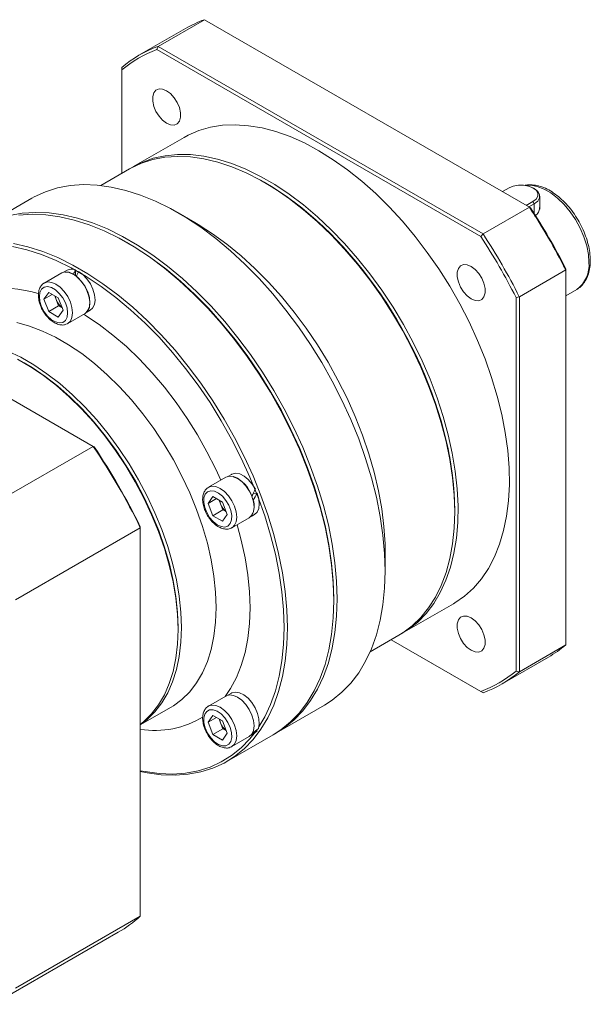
# Model space of a CAD drawing. Header units: millimetres. Extents: x 8145 to 8986, y -564 to 31.
# Tile 4 of 6: x 8456 to 8554, y -443 to -275. Entities that reach past the tile are written whole.
import ezdxf

# ---------------------------------------------------------------- set-up
doc = ezdxf.new("R2010")
doc.units = ezdxf.units.MM
doc.layers.get('0').update_dxf_attribs({"lineweight": 18})

msp = doc.modelspace()

# ---------------------------------------------------------------- linework, layer by layer
at = {"color": 7, "linetype": 'Continuous', "lineweight": 15}
for p, q in [((8488.01, -274.57), (8480.09, -279.14)), ((8543.51, -306.61), (8488.01, -274.57)), ((8484.76, -276.09), (8476.84, -280.66)), ((8479.91, -279.69), (8480.09, -279.14)), ((8480.09, -279.14), (8535.59, -311.18)), ((8535.2, -311.61), (8479.91, -279.69)), ((8473.9, -283.16), (8473.9, -282.72)), ((8473.9, -283.16), (8473.9, -300.83)), ((8484.56, -294.68), (8475.79, -299.74)), ((8475.22, -300.07), (8470.31, -302.9)), ((8498.51, -302.51), (8498.23, -302.35)), ((8540.03, -303.3), (8538.9, -303.95)), ((8544.33, -303.43), (8544.1, -303.3)), ((8458.52, -305.09), (8450.31, -309.83)), ((8542.97, -306.3), (8544.1, -305.65)), ((8544.32, -306.04), (8543.42, -306.56)), ((8544.32, -306.04), (8544.1, -305.65)), ((8545.26, -306.97), (8545.26, -304.73)), ((8486.35, -309.21), (8483.52, -307.57)), ((8535.59, -311.18), (8543.51, -306.61)), ((8543.51, -306.61), (8543.69, -306.71)), ((8535.2, -311.61), (8535.59, -311.18)), ((8475.03, -312.8), (8474.75, -312.64)), ((8469.04, -347.48), (8411.55, -314.3)), ((8463.64, -317.85), (8460.67, -319.57)), ((8464.57, -317.37), (8463.97, -317.72)), ((8466.02, -317.32), (8466.02, -318.3)), ((8549.7, -317.33), (8541.78, -321.91)), ((8549.7, -317.33), (8549.7, -317.12)), ((8549.7, -381.42), (8549.7, -317.33)), ((8460.61, -322.34), (8461.43, -321.17)), ((8461.43, -321.17), (8463.06, -322.12)), ((8549.7, -321.74), (8551.59, -320.65)), ((8462.03, -321.52), (8460.61, -322.34)), ((8461.43, -324.44), (8460.61, -322.34)), ((8462.72, -322.41), (8462.47, -321.78)), ((8463.12, -323.46), (8462.72, -322.41)), ((8463.06, -322.12), (8463.88, -324.22)), ((8541.78, -321.91), (8541.21, -322.02)), ((8541.21, -385.88), (8541.21, -322.02)), ((8541.78, -321.91), (8541.78, -385.99)), ((8463.12, -323.46), (8461.43, -324.44)), ((8463.06, -325.38), (8461.43, -324.44)), ((8463.88, -324.22), (8463.06, -325.38)), ((8463.71, -323.8), (8463.12, -323.46)), ((8467.92, -324.56), (8468.52, -324.22)), ((8464.67, -326.5), (8467.64, -324.78)), ((8464.67, -326.5), (8464.62, -326.53)), ((8457.5, -333.37), (8457.21, -333.21)), ((8469.04, -347.48), (8447.71, -359.79)), ((8469.18, -347.56), (8469.04, -347.48)), ((8491.68, -352.74), (8488.71, -354.46)), ((8492.61, -352.26), (8492.02, -352.61)), ((8488.66, -357.23), (8489.47, -356.06)), ((8490.07, -356.41), (8488.66, -357.23)), ((8489.47, -356.06), (8491.11, -357.01)), ((8490.76, -357.3), (8490.52, -356.67)), ((8497.01, -355.47), (8496.35, -355.53)), ((8489.47, -359.33), (8488.66, -357.23)), ((8491.17, -358.35), (8489.47, -359.33)), ((8491.17, -358.35), (8490.76, -357.3)), ((8491.11, -357.01), (8491.92, -359.11)), ((8491.76, -358.69), (8491.17, -358.35)), ((8530.75, -358.68), (8530.75, -358.36)), ((8491.11, -360.27), (8489.47, -359.33)), ((8491.92, -359.11), (8491.11, -360.27)), ((8492.71, -361.39), (8495.68, -359.67)), ((8495.97, -359.45), (8496.57, -359.11)), ((8477.06, -361.39), (8455.74, -373.7)), ((8477.06, -361.39), (8477.06, -361.21)), ((8477.06, -427.76), (8477.06, -361.39)), ((8518.87, -368.81), (8518.87, -365.54)), ((8510.1, -373.87), (8510.1, -373.54)), ((8521.79, -379.42), (8530.55, -374.36)), ((8483.51, -378.77), (8483.51, -378.44)), ((8516.31, -382.58), (8521.22, -379.74)), ((8519.9, -380.51), (8535.2, -389.35)), ((8535.59, -389.57), (8519.9, -380.51)), ((8541.78, -385.99), (8549.7, -381.42)), ((8538.84, -388.05), (8546.76, -383.48)), ((8541.78, -385.99), (8541.21, -385.88)), ((8491.68, -390.14), (8488.71, -391.86)), ((8492.61, -389.66), (8492.02, -390.01)), ((8535.59, -389.57), (8535.2, -389.35)), ((8488.71, -391.86), (8488.76, -391.83)), ((8500.31, -396.43), (8508.51, -391.7)), ((8477.06, -395.07), (8482.31, -392.04)), ((8488.66, -394.62), (8489.47, -393.46)), ((8489.47, -393.46), (8491.11, -394.4)), ((8490.07, -393.81), (8488.66, -394.62)), ((8489.47, -396.73), (8488.66, -394.62)), ((8490.76, -394.7), (8490.52, -394.06)), ((8491.17, -395.75), (8490.76, -394.7)), ((8491.11, -394.4), (8491.92, -396.51)), ((8491.17, -395.75), (8489.47, -396.73)), ((8491.11, -397.67), (8489.47, -396.73)), ((8491.92, -396.51), (8491.11, -397.67)), ((8491.76, -396.09), (8491.17, -395.75)), ((8491.82, -401.33), (8499.74, -396.76)), ((8495.97, -396.85), (8496.57, -396.51)), ((8497.01, -396.09), (8496.57, -396.51)), ((8497.01, -396.09), (8496.9, -395.96)), ((8496.92, -395.98), (8496.97, -395.91)), ((8492.71, -398.78), (8495.68, -397.07)), ((8492.71, -398.78), (8492.66, -398.81)), ((8477.06, -427.76), (8455.74, -440.07)), ((8451.97, -442.82), (8473.29, -430.51))]:
    msp.add_line(p, q, dxfattribs=at)
at = {"color": 8, "linetype": 'Continuous', "lineweight": 15}
msp.add_line((8544.32, -307.7), (8544.32, -306.04), dxfattribs=at)
at = {"color": 7, "linetype": 'Continuous', "lineweight": 15, "flags": 128}
for points in [[(8481.56, -292.26), (8480.88, -291.76), (8480.26, -291.07), (8479.74, -290.25), (8479.37, -289.38), (8479.18, -288.51), (8479.18, -287.72), (8479.37, -287.07), (8479.74, -286.62), (8480.26, -286.4), (8480.88, -286.43), (8481.56, -286.71), (8482.23, -287.21), (8482.85, -287.9), (8483.37, -288.72), (8483.74, -289.59), (8483.93, -290.46), (8483.93, -291.25), (8483.74, -291.9), (8483.37, -292.35), (8482.85, -292.57), (8482.23, -292.54), (8481.56, -292.26)], [(8507.56, -296.96), (8505.1, -295.64), (8502.65, -294.55), (8500.23, -293.69), (8497.86, -293.07), (8495.54, -292.68), (8493.28, -292.53), (8491.11, -292.62), (8489.04, -292.95), (8487.07, -293.52), (8485.22, -294.32), (8484.56, -294.68)], [(8475.51, -299.91), (8475.57, -299.87), (8477.36, -298.95), (8479.27, -298.26), (8481.3, -297.81), (8483.42, -297.6), (8485.63, -297.63), (8487.92, -297.9), (8490.27, -298.41), (8492.67, -299.16), (8495.1, -300.13), (8497.56, -301.34), (8500.02, -302.76), (8502.47, -304.39), (8504.91, -306.22), (8507.3, -308.25), (8509.65, -310.45), (8511.94, -312.82), (8514.15, -315.35), (8516.28, -318.01), (8518.3, -320.8), (8520.21, -323.69), (8522, -326.68), (8523.66, -329.73), (8525.17, -332.85), (8526.54, -336), (8527.74, -339.18), (8528.78, -342.36), (8529.64, -345.52), (8530.33, -348.64), (8530.84, -351.72), (8531.17, -354.72), (8531.31, -357.64), (8531.26, -360.46), (8531.03, -363.15), (8530.61, -365.71), (8530.01, -368.13), (8529.23, -370.37), (8528.28, -372.44), (8527.16, -374.33), (8525.87, -376.01), (8524.44, -377.49), (8522.85, -378.74), (8521.5, -379.58)], [(8530.55, -374.36), (8530.77, -374.23), (8532.43, -373.08), (8533.94, -371.71), (8535.3, -370.13), (8536.51, -368.35), (8537.55, -366.37), (8538.41, -364.21), (8539.1, -361.88), (8539.61, -359.39), (8539.94, -356.76), (8540.08, -354), (8540.03, -351.13), (8539.8, -348.17), (8539.38, -345.13), (8538.78, -342.02), (8538, -338.88), (8537.05, -335.71), (8535.93, -332.53), (8534.64, -329.36), (8533.2, -326.22), (8531.62, -323.14), (8529.89, -320.11), (8528.04, -317.17), (8526.07, -314.33), (8524, -311.6), (8521.83, -309), (8519.57, -306.55), (8517.25, -304.27), (8514.88, -302.15), (8512.46, -300.22), (8510.02, -298.49), (8507.56, -296.96)], [(8530.75, -358.68), (8530.66, -355.79), (8530.38, -352.8), (8529.91, -349.74), (8529.27, -346.63), (8528.45, -343.47), (8527.45, -340.3), (8526.29, -337.12), (8524.96, -333.96), (8523.49, -330.84), (8521.86, -327.76), (8520.11, -324.76), (8518.23, -321.84), (8516.23, -319.02), (8514.13, -316.33), (8511.94, -313.77), (8509.67, -311.36), (8507.33, -309.11), (8504.94, -307.04), (8502.52, -305.16), (8500.07, -303.47), (8497.61, -302), (8495.15, -300.74), (8492.71, -299.71), (8490.3, -298.9), (8487.94, -298.34), (8485.63, -298.01), (8483.4, -297.92), (8481.25, -298.07), (8479.2, -298.46), (8477.26, -299.08), (8475.44, -299.95), (8475.22, -300.07)], [(8458.52, -305.09), (8458.97, -304.84), (8460.9, -303.96), (8462.94, -303.32), (8465.1, -302.91), (8467.35, -302.76), (8469.69, -302.84), (8472.1, -303.17), (8474.57, -303.74), (8477.09, -304.54), (8479.65, -305.58), (8482.22, -306.85), (8484.8, -308.34), (8487.38, -310.05), (8489.94, -311.96), (8492.46, -314.06), (8494.93, -316.35), (8497.34, -318.8), (8499.68, -321.42), (8501.93, -324.18), (8504.09, -327.07), (8506.13, -330.07), (8508.05, -333.17), (8509.85, -336.35), (8511.5, -339.6), (8513, -342.89), (8514.35, -346.21), (8515.53, -349.55), (8516.54, -352.88), (8517.37, -356.18), (8518.02, -359.44), (8518.49, -362.65), (8518.77, -365.77), (8518.87, -368.81), (8518.77, -371.73), (8518.49, -374.53), (8518.02, -377.2), (8517.37, -379.7), (8516.54, -382.05), (8515.53, -384.21), (8514.35, -386.18), (8513, -387.95), (8511.5, -389.5), (8509.85, -390.84), (8508.51, -391.7)], [(8530.75, -358.36), (8530.72, -356.92), (8530.54, -353.96), (8530.16, -350.93), (8529.6, -347.83), (8528.85, -344.68), (8527.93, -341.5), (8526.83, -338.31), (8525.57, -335.13), (8524.15, -331.97), (8522.58, -328.87), (8520.86, -325.82), (8519.02, -322.86), (8517.05, -320), (8514.98, -317.25), (8512.81, -314.63), (8510.56, -312.17), (8508.23, -309.86), (8505.85, -307.73), (8503.43, -305.79), (8500.97, -304.04), (8498.51, -302.51)], [(8498.51, -302.51), (8499.74, -303.25), (8502.2, -304.89), (8504.64, -306.73), (8507.05, -308.77), (8509.4, -310.99), (8511.69, -313.38), (8513.91, -315.92), (8516.03, -318.61), (8518.05, -321.42), (8519.96, -324.33), (8521.74, -327.34), (8523.38, -330.41), (8524.88, -333.55), (8526.22, -336.72), (8527.4, -339.9), (8528.41, -343.09), (8529.25, -346.26), (8529.9, -349.38), (8530.37, -352.46), (8530.65, -355.45), (8530.75, -358.36)], [(8544.1, -305.65), (8544.63, -305.23), (8544.91, -304.73), (8544.91, -304.21), (8544.63, -303.72), (8544.1, -303.3), (8543.37, -302.99), (8542.51, -302.83), (8541.61, -302.83), (8540.75, -302.99), (8540.03, -303.3)], [(8544.33, -303.43), (8544.91, -303.9), (8545.22, -304.45), (8545.22, -305.02), (8544.91, -305.57), (8544.32, -306.04)], [(8454.74, -308.05), (8456.89, -307.65), (8459.15, -307.49), (8461.48, -307.57), (8463.9, -307.9), (8466.37, -308.47), (8468.89, -309.28), (8471.44, -310.32), (8474.02, -311.59), (8476.6, -313.08), (8479.18, -314.78), (8481.73, -316.69), (8484.25, -318.8), (8486.73, -321.08), (8489.14, -323.54), (8491.48, -326.16), (8493.73, -328.92), (8495.88, -331.8), (8497.93, -334.81), (8499.85, -337.91), (8501.64, -341.09), (8503.29, -344.33), (8504.8, -347.63), (8506.14, -350.95), (8507.32, -354.28), (8508.33, -357.61), (8509.17, -360.91), (8509.82, -364.18), (8510.29, -367.38), (8510.57, -370.51), (8510.67, -373.54), (8510.57, -376.47), (8510.29, -379.27), (8509.82, -381.93), (8509.17, -384.44), (8508.33, -386.78), (8507.32, -388.94), (8506.14, -390.91), (8504.8, -392.68), (8503.29, -394.24), (8501.64, -395.58), (8500.02, -396.6)], [(8510.1, -373.87), (8510.01, -370.83), (8509.72, -367.71), (8509.25, -364.5), (8508.6, -361.24), (8507.77, -357.94), (8506.76, -354.61), (8505.58, -351.28), (8504.23, -347.95), (8502.73, -344.66), (8501.08, -341.42), (8499.28, -338.23), (8497.36, -335.13), (8495.32, -332.13), (8493.16, -329.24), (8490.91, -326.48), (8488.57, -323.87), (8486.16, -321.41), (8483.69, -319.12), (8481.17, -317.02), (8478.61, -315.11), (8476.04, -313.4), (8473.45, -311.91), (8470.88, -310.64), (8468.32, -309.6), (8465.8, -308.8), (8463.33, -308.23), (8460.92, -307.9), (8458.58, -307.82), (8456.33, -307.98)], [(8486.35, -309.21), (8486.96, -309.57), (8489.42, -311.15), (8491.86, -312.93), (8494.26, -314.91), (8496.63, -317.07), (8498.93, -319.4), (8501.16, -321.89), (8503.31, -324.52), (8505.36, -327.27), (8507.3, -330.14), (8509.12, -333.11), (8510.81, -336.15), (8512.36, -339.25), (8513.77, -342.4), (8515.01, -345.57), (8516.09, -348.75), (8517, -351.91), (8517.73, -355.05), (8518.29, -358.14), (8518.66, -361.16), (8518.85, -364.11), (8518.87, -365.54)], [(8455.41, -312.8), (8457.88, -313.37), (8460.4, -314.18), (8462.96, -315.22), (8465.53, -316.49), (8468.12, -317.98), (8470.69, -319.68), (8473.25, -321.59), (8475.77, -323.69), (8478.24, -325.98), (8480.65, -328.44), (8482.99, -331.05), (8485.24, -333.81), (8487.4, -336.7), (8489.44, -339.71), (8491.36, -342.81), (8493.16, -345.99), (8494.81, -349.23), (8496.31, -352.53), (8497.66, -355.85), (8498.84, -359.18), (8499.85, -362.51), (8500.68, -365.81), (8501.34, -369.08), (8501.8, -372.28), (8502.09, -375.41), (8502.18, -378.44), (8502.09, -381.37), (8501.8, -384.17), (8501.34, -386.83), (8500.68, -389.34), (8499.85, -391.68), (8498.84, -393.84), (8497.66, -395.81), (8496.31, -397.58), (8494.81, -399.14), (8493.16, -400.48), (8491.36, -401.59), (8489.44, -402.47), (8487.4, -403.11), (8485.24, -403.51), (8482.99, -403.67), (8480.65, -403.59), (8478.24, -403.26), (8477.06, -403.02)], [(8475.03, -312.8), (8476.31, -313.56), (8478.86, -315.25), (8481.4, -317.15), (8483.9, -319.23), (8486.35, -321.5), (8488.75, -323.94), (8491.06, -326.53), (8493.3, -329.27), (8495.44, -332.14), (8497.46, -335.12), (8499.37, -338.19), (8501.15, -341.35), (8502.79, -344.57), (8504.28, -347.83), (8505.61, -351.13), (8506.78, -354.44), (8507.79, -357.74), (8508.61, -361.02), (8509.26, -364.25), (8509.73, -367.43), (8510.01, -370.53), (8510.1, -373.54)], [(8510.1, -373.54), (8510.01, -370.53), (8509.73, -367.43), (8509.26, -364.25), (8508.61, -361.02), (8507.79, -357.74), (8506.78, -354.44), (8505.61, -351.13), (8504.28, -347.83), (8502.79, -344.57), (8501.15, -341.35), (8499.37, -338.19), (8497.46, -335.12), (8495.44, -332.14), (8493.3, -329.27), (8491.06, -326.53), (8488.75, -323.94), (8486.35, -321.5), (8483.9, -319.23), (8481.4, -317.15), (8478.86, -315.25), (8476.31, -313.56), (8475.03, -312.8)], [(8497.31, -395.4), (8498.3, -393.72), (8499.3, -391.57), (8500.13, -389.25), (8500.78, -386.76), (8501.24, -384.12), (8501.52, -381.34), (8501.62, -378.44), (8501.52, -375.43), (8501.24, -372.33), (8500.78, -369.15), (8500.13, -365.91), (8499.3, -362.64), (8498.3, -359.34), (8497.13, -356.03), (8495.79, -352.73), (8494.3, -349.47), (8492.66, -346.25), (8490.89, -343.09), (8488.98, -340.01), (8486.95, -337.04), (8484.81, -334.17), (8482.58, -331.43), (8480.26, -328.84), (8477.87, -326.4), (8475.41, -324.13), (8472.91, -322.04), (8470.38, -320.15), (8467.82, -318.46), (8465.26, -316.98), (8462.71, -315.72), (8460.17, -314.69), (8457.67, -313.89), (8455.22, -313.33)], [(8463.64, -317.85), (8464.22, -317.67), (8464.91, -317.74), (8465.64, -318.05), (8466.37, -318.59), (8467.05, -319.31), (8467.64, -320.16), (8468.09, -321.1), (8468.37, -322.05), (8468.47, -322.95), (8468.37, -323.74), (8468.09, -324.37), (8467.64, -324.78), (8467.64, -324.78)], [(8464.24, -317.72), (8464.91, -317.78), (8465.64, -318.09)], [(8466.54, -317.57), (8467.27, -318.1), (8467.96, -318.83), (8468.54, -319.69), (8468.98, -320.63), (8469.25, -321.58), (8469.34, -322.47), (8469.23, -323.25), (8468.93, -323.86), (8468.52, -324.22)], [(8533.56, -322.28), (8532.88, -321.78), (8532.26, -321.09), (8531.74, -320.27), (8531.37, -319.39), (8531.18, -318.53), (8531.18, -317.73), (8531.37, -317.09), (8531.74, -316.64), (8532.26, -316.42), (8532.88, -316.45), (8533.56, -316.73), (8534.23, -317.23), (8534.85, -317.92), (8535.37, -318.73), (8535.74, -319.61), (8535.93, -320.48), (8535.93, -321.27), (8535.74, -321.92), (8535.37, -322.37), (8534.85, -322.59), (8534.23, -322.56), (8533.56, -322.28)], [(8466.16, -318.45), (8466.86, -319.12), (8467.48, -319.95), (8467.96, -320.87), (8468.29, -321.83), (8468.43, -322.74), (8468.37, -323.56), (8468.13, -324.22), (8467.83, -324.58)], [(8439.23, -330.27), (8439.61, -329.4), (8440.62, -327.52), (8441.8, -325.84), (8443.14, -324.38), (8444.63, -323.13), (8446.26, -322.11), (8448.03, -321.32), (8449.91, -320.77), (8451.91, -320.47), (8453.99, -320.41), (8456.16, -320.59), (8458.4, -321.02), (8459.65, -321.36)], [(8459.84, -321.89), (8459.94, -322.73), (8460.22, -323.61), (8460.67, -324.47), (8461.24, -325.23), (8461.9, -325.83), (8462.59, -326.22), (8463.24, -326.38), (8463.82, -326.29), (8464.27, -325.95), (8464.55, -325.39), (8464.65, -324.67), (8464.55, -323.83), (8464.27, -322.94), (8463.82, -322.09), (8463.24, -321.33), (8462.59, -320.73), (8461.9, -320.33), (8461.24, -320.18), (8460.67, -320.27), (8460.22, -320.61), (8459.94, -321.16), (8459.84, -321.89)], [(8456.01, -326.34), (8458.17, -326.93), (8460.37, -327.77), (8462.6, -328.83), (8464.83, -330.12), (8467.06, -331.63), (8469.26, -333.33), (8471.42, -335.23), (8473.52, -337.3), (8475.56, -339.54), (8477.51, -341.92), (8479.36, -344.43), (8481.09, -347.06), (8482.71, -349.77), (8484.18, -352.56), (8485.51, -355.4), (8486.68, -358.27), (8487.68, -361.15), (8488.52, -364.03), (8489.17, -366.87), (8489.64, -369.66), (8489.92, -372.38), (8490.02, -375.01), (8489.92, -377.53), (8489.64, -379.93), (8489.17, -382.18), (8488.52, -384.26), (8487.68, -386.18), (8486.68, -387.9), (8485.51, -389.42), (8484.18, -390.72), (8482.71, -391.81), (8482.31, -392.04)], [(8467.42, -324.91), (8467.72, -325.1), (8470.07, -326.67), (8472.4, -328.45), (8474.69, -330.43), (8476.92, -332.58), (8479.09, -334.9), (8481.18, -337.37), (8483.17, -339.97), (8485.06, -342.7), (8486.82, -345.52), (8488.45, -348.43), (8489.95, -351.4), (8490.79, -353.26)], [(8454.43, -331.2), (8456.66, -332.26), (8458.89, -333.55), (8461.12, -335.06), (8463.32, -336.76), (8465.48, -338.66), (8467.58, -340.73), (8469.62, -342.97), (8471.57, -345.35), (8473.42, -347.86), (8475.15, -350.49), (8476.77, -353.2), (8478.24, -355.99), (8479.57, -358.83), (8480.74, -361.7), (8481.74, -364.58), (8482.58, -367.45), (8483.23, -370.3), (8483.7, -373.09), (8483.98, -375.81), (8484.08, -378.44), (8483.98, -380.96), (8483.7, -383.36), (8483.23, -385.6), (8482.58, -387.69), (8481.74, -389.6), (8480.74, -391.33), (8479.57, -392.85), (8478.24, -394.15), (8477.06, -395.04)], [(8483.51, -378.77), (8483.42, -376.14), (8483.14, -373.42), (8482.66, -370.62), (8482.01, -367.78), (8481.18, -364.91), (8480.17, -362.03), (8479, -359.15), (8477.67, -356.31), (8476.2, -353.53), (8474.59, -350.81), (8472.85, -348.19), (8471, -345.68), (8469.05, -343.3), (8467.02, -341.06), (8464.91, -338.99), (8462.75, -337.09), (8460.55, -335.38), (8458.33, -333.88), (8456.09, -332.59)], [(8483.51, -378.44), (8483.42, -375.84), (8483.14, -373.15), (8482.67, -370.38), (8482.03, -367.57), (8481.2, -364.73), (8480.21, -361.88), (8479.05, -359.04), (8477.74, -356.23), (8476.28, -353.47), (8474.68, -350.79), (8472.97, -348.19), (8471.14, -345.71), (8469.21, -343.35), (8467.19, -341.14), (8465.11, -339.09), (8462.97, -337.21), (8460.8, -335.52), (8458.6, -334.03), (8457.5, -333.37)], [(8457.5, -333.37), (8458.6, -334.03), (8460.8, -335.52), (8462.97, -337.21), (8465.11, -339.09), (8467.19, -341.14), (8469.21, -343.35), (8471.14, -345.71), (8472.97, -348.19), (8474.68, -350.79), (8476.28, -353.47), (8477.74, -356.23), (8479.05, -359.04), (8480.21, -361.88), (8481.2, -364.73), (8482.03, -367.57), (8482.67, -370.38), (8483.14, -373.15), (8483.42, -375.84), (8483.51, -378.44)], [(8491.68, -352.74), (8492.27, -352.56), (8492.95, -352.63), (8493.68, -352.94), (8494.42, -353.48), (8495.1, -354.2), (8495.68, -355.05), (8496.13, -355.99), (8496.42, -356.94), (8496.51, -357.84), (8496.42, -358.63), (8496.13, -359.26), (8495.68, -359.67), (8495.68, -359.67)], [(8492.61, -352.26), (8492.72, -352.21), (8493.33, -352.08), (8494.03, -352.2), (8494.77, -352.57), (8495.49, -353.15), (8496.15, -353.92), (8496.71, -354.8)], [(8489.09, -355.07), (8488.55, -355.25), (8488.15, -355.66), (8487.93, -356.28), (8487.9, -357.05), (8488.06, -357.91), (8488.4, -358.79), (8488.9, -359.62), (8489.5, -360.34), (8490.18, -360.88), (8490.86, -361.19), (8491.49, -361.27), (8492.03, -361.09), (8492.43, -360.67), (8492.65, -360.06), (8492.68, -359.29), (8492.52, -358.42), (8492.18, -357.54), (8491.68, -356.71), (8491.08, -356), (8490.4, -355.46), (8489.72, -355.14), (8489.09, -355.07)], [(8497.01, -355.47), (8497.29, -356.42), (8497.38, -357.32), (8497.28, -358.11), (8496.99, -358.72), (8496.57, -359.11)], [(8521.22, -379.74), (8521.86, -379.35), (8523.49, -378.15), (8524.96, -376.73), (8526.29, -375.09), (8527.45, -373.26), (8528.45, -371.23), (8529.27, -369.03), (8529.91, -366.66), (8530.38, -364.13), (8530.66, -361.47), (8530.75, -358.68)], [(8493.59, -360.88), (8494.31, -363.52), (8494.97, -366.51), (8495.44, -369.45), (8495.72, -372.32), (8495.82, -375.09), (8495.72, -377.76), (8495.44, -380.3), (8494.97, -382.69), (8494.31, -384.93), (8493.47, -386.99), (8492.46, -388.87), (8491.53, -390.23)], [(8499.74, -396.76), (8501.08, -395.9), (8502.73, -394.57), (8504.23, -393.01), (8505.58, -391.24), (8506.76, -389.27), (8507.77, -387.11), (8508.6, -384.77), (8509.25, -382.26), (8509.72, -379.6), (8510.01, -376.79), (8510.1, -373.87)], [(8533.56, -382.33), (8532.88, -381.82), (8532.26, -381.14), (8531.74, -380.32), (8531.37, -379.44), (8531.18, -378.57), (8531.18, -377.78), (8531.37, -377.14), (8531.74, -376.68), (8532.26, -376.47), (8532.88, -376.5), (8533.56, -376.78), (8534.23, -377.28), (8534.85, -377.97), (8535.37, -378.78), (8535.74, -379.66), (8535.93, -380.53), (8535.93, -381.32), (8535.74, -381.97), (8535.37, -382.42), (8534.85, -382.64), (8534.23, -382.61), (8533.56, -382.33)], [(8477.1, -394.94), (8477.67, -394.48), (8479, -393.17), (8480.17, -391.65), (8481.18, -389.93), (8482.01, -388.02), (8482.66, -385.93), (8483.14, -383.68), (8483.42, -381.29), (8483.51, -378.77)], [(8491.68, -390.14), (8492.27, -389.96), (8492.95, -390.03), (8493.68, -390.34), (8494.42, -390.87), (8495.1, -391.59)], [(8492.61, -389.66), (8492.7, -389.62), (8493.3, -389.48), (8494, -389.59), (8494.73, -389.94), (8495.46, -390.52), (8496.12, -391.27), (8496.68, -392.15), (8497.09, -393.1), (8497.33, -394.04), (8497.38, -394.92), (8497.23, -395.67)], [(8495.1, -391.59), (8495.68, -392.45), (8496.13, -393.39), (8496.42, -394.34), (8496.51, -395.24), (8496.42, -396.03), (8496.13, -396.65), (8495.68, -397.07), (8495.68, -397.07)], [(8491.49, -393.86), (8490.86, -393.19), (8490.18, -392.73), (8489.5, -392.49), (8488.9, -392.5), (8488.4, -392.76), (8488.06, -393.25), (8487.9, -393.92), (8487.93, -394.73), (8488.15, -395.6), (8488.55, -396.48), (8489.09, -397.28), (8489.72, -397.94), (8490.4, -398.4), (8491.08, -398.64), (8491.68, -398.63), (8492.18, -398.37), (8492.52, -397.89), (8492.68, -397.21), (8492.65, -396.4), (8492.43, -395.53), (8492.03, -394.65), (8491.49, -393.86)], [(8477.06, -402.9), (8477.87, -403.06), (8480.26, -403.39), (8482.58, -403.47), (8484.81, -403.31), (8486.95, -402.91), (8488.98, -402.28), (8490.89, -401.4), (8492.66, -400.3), (8494.3, -398.97), (8495.79, -397.43), (8496.51, -396.54)]]:
    msp.add_lwpolyline(points, dxfattribs=at)
at = {"color": 8, "linetype": 'Continuous', "lineweight": 15, "flags": 128}
for points in [[(8553.66, -316.07), (8553.56, -314.67), (8553.28, -313.19), (8552.81, -311.69), (8552.17, -310.19), (8551.38, -308.74), (8550.45, -307.38), (8549.43, -306.15), (8548.32, -305.07), (8547.17, -304.18), (8546, -303.51), (8544.85, -303.07), (8543.75, -302.87), (8542.92, -302.89)], [(8460.66, -319.58), (8460.67, -319.57), (8461.25, -319.39), (8461.94, -319.46), (8462.67, -319.77), (8463.4, -320.3), (8464.08, -321.02), (8464.67, -321.88), (8465.12, -322.81), (8465.4, -323.77), (8465.5, -324.67), (8465.4, -325.46), (8465.12, -326.08), (8464.67, -326.5), (8464.67, -326.5)], [(8488.74, -354.44), (8489.3, -354.28), (8489.98, -354.35), (8490.71, -354.66), (8491.45, -355.19), (8492.13, -355.91), (8492.71, -356.77), (8493.16, -357.7), (8493.45, -358.66), (8493.54, -359.56), (8493.45, -360.35), (8493.16, -360.97), (8492.73, -361.38)], [(8488.76, -391.83), (8489.3, -391.68), (8489.98, -391.74), (8490.71, -392.05), (8491.45, -392.59), (8492.13, -393.31)], [(8492.13, -393.31), (8492.71, -394.17), (8493.16, -395.1), (8493.45, -396.05), (8493.54, -396.95), (8493.45, -397.74), (8493.16, -398.37), (8492.71, -398.78), (8492.71, -398.78)]]:
    msp.add_lwpolyline(points, dxfattribs=at)
at = {"color": 7, "linetype": 'Continuous', "lineweight": 15}
for centre, radius, start, end in [((8495.18, -294.15), 20.85, 110.1137, 119.9779), ((8487.23, -298.66), 20.79, 110.1025, 129.9082), ((8487.08, -299.05), 20.65, 110.3304, 129.6803), ((8453.94, -365.47), 107.17, 26.6877, 33.3123), ((8454.62, -365.08), 106.49, 26.7644, 33.2356), ((8446.02, -370.04), 107.17, 26.6877, 33.3123), ((8446.13, -369.98), 106.49, 26.7644, 33.2356), ((8465.34, -318.83), 1.65, 65.8504, 118.0188), ((8465.37, -321.36), 2.85, 189.3465, 201.5125), ((8465.7, -321.28), 3.19, 200.6246, 231.1625), ((8374.59, -411.28), 113.98, 25.9604, 34.0396), ((8375.12, -410.97), 113.44, 26.0161, 33.9839), ((8491.21, -357.49), 5.12, 17.0174, 70.5421), ((8493.47, -357.71), 3.04, 330.7575, 20.0826), ((8493.42, -356.25), 2.85, 189.3465, 201.5125), ((8493.75, -356.17), 3.19, 200.6246, 231.1625), ((8536.33, -365.43), 20.84, 300.0143, 309.8994), ((8528.03, -369.98), 20.65, 290.3304, 309.6803), ((8528.44, -370.05), 20.79, 290.1025, 309.9082), ((8479.6, -380.31), 15.71, 260.716, 301.4599), ((8493.42, -393.65), 2.85, 189.3465, 201.5125), ((8493.75, -393.57), 3.19, 200.6246, 231.1625), ((8462.14, -411.22), 22.28, 300.0279, 312.0473)]:
    msp.add_arc(centre, radius, start, end, dxfattribs=at)
at = {"color": 8, "linetype": 'Continuous', "lineweight": 15}
msp.add_arc((8548.61, -316.54), 5.07, 305.9283, 5.3838, dxfattribs=at)
at = {"color": 7, "linetype": 'Continuous', "lineweight": 15}
for centre, major_axis, ratio, start_param, end_param in [((8465.64, -321.32), (1.72, 5.45), 0.201938, 0.814487, 1.002591), ((8466.54, -320.8), (1.72, 5.45), 0.201938, 1.002591, 1.190694), ((8493.68, -356.21), (3.85, 6.31), 0.26938, 4.908973, 5.097076), ((8494.59, -355.69), (3.85, 6.31), 0.26938, 4.72087, 4.908973), ((8494.59, -393.08), (6.27, 4.74), 0.491243, 4.573227, 4.727281), ((8493.68, -393.61), (6.27, 4.74), 0.491243, 4.744148, 4.915385)]:
    msp.add_ellipse(centre, major_axis=major_axis, ratio=ratio, start_param=start_param, end_param=end_param, dxfattribs=at)
for points, knots in [([(8551.58, -320.62), (8551.69, -320.56), (8552.08, -320.37), (8552.62, -319.82), (8553.2, -319), (8553.61, -318.02), (8553.84, -316.92), (8553.91, -315.91), (8553.87, -314.84), (8553.72, -313.68), (8553.36, -312.26), (8552.85, -310.85), (8552.2, -309.46), (8551.41, -308.13), (8550.52, -306.88), (8549.53, -305.76), (8548.47, -304.78), (8547.36, -303.97), (8546.22, -303.35), (8545.07, -302.93), (8543.96, -302.77), (8543.18, -302.76), (8542.82, -302.88), (8542.78, -302.89)], [0, 0, 0, 0, 0.018077, 0.06788, 0.117773, 0.168662, 0.220835, 0.269232, 0.297692, 0.351282, 0.404785, 0.458179, 0.511489, 0.56477, 0.618079, 0.671463, 0.724989, 0.778717, 0.832682, 0.886831, 0.940774, 0.993871, 1, 1, 1, 1]), ([(8545.24, -306.64), (8545.22, -306.86), (8545.19, -307.34), (8544.79, -307.86), (8544.43, -308.1), (8544.32, -308.17)], [0, 0, 0, 0, 0.368621, 0.80441, 1, 1, 1, 1]), ([(8460.66, -319.6), (8460.62, -319.61), (8460.38, -319.71), (8460.07, -320.09), (8459.77, -320.69), (8459.67, -321.24), (8459.67, -321.57), (8459.66, -321.65)], [0, 0, 0, 0, 0.057353, 0.339581, 0.619996, 0.914267, 1, 1, 1, 1]), ([(8459.66, -321.65), (8459.67, -321.8), (8459.68, -322.23), (8459.85, -323), (8460.2, -323.9), (8460.69, -324.75), (8461.3, -325.5), (8461.99, -326.12), (8462.74, -326.55), (8463.47, -326.75), (8464.11, -326.75), (8464.45, -326.59), (8464.59, -326.52)], [0, 0, 0, 0, 0.058911, 0.168514, 0.277772, 0.3868, 0.496128, 0.606238, 0.717852, 0.831094, 0.927207, 1, 1, 1, 1]), ([(8488.76, -354.47), (8488.66, -354.52), (8488.37, -354.65), (8488.04, -355.1), (8487.77, -355.73), (8487.68, -356.49), (8487.76, -357.34), (8488.01, -358.24), (8488.42, -359.13), (8488.96, -359.95), (8489.61, -360.65), (8490.32, -361.2), (8491.05, -361.54), (8491.75, -361.65), (8492.33, -361.6), (8492.61, -361.42), (8492.72, -361.35)], [0, 0, 0, 0, 0.036104, 0.107163, 0.178598, 0.254027, 0.332998, 0.412883, 0.492535, 0.572146, 0.652105, 0.732848, 0.814835, 0.887818, 0.956956, 1, 1, 1, 1]), ([(8488.79, -391.84), (8488.74, -391.86), (8488.49, -391.95), (8488.16, -392.32), (8487.84, -392.9), (8487.69, -393.62), (8487.72, -394.45), (8487.91, -395.34), (8488.27, -396.24), (8488.77, -397.09), (8489.39, -397.83), (8490.08, -398.44), (8490.83, -398.86), (8491.56, -399.04), (8492.19, -399.03), (8492.5, -398.86), (8492.63, -398.8)], [0, 0, 0, 0, 0.016326, 0.088399, 0.159746, 0.234295, 0.312992, 0.393519, 0.473898, 0.554126, 0.634593, 0.715669, 0.797879, 0.881211, 0.951684, 1, 1, 1, 1])]:
    msp.add_open_spline(points, degree=3, knots=knots, dxfattribs=at)

doc.saveas('drawing.dxf')
